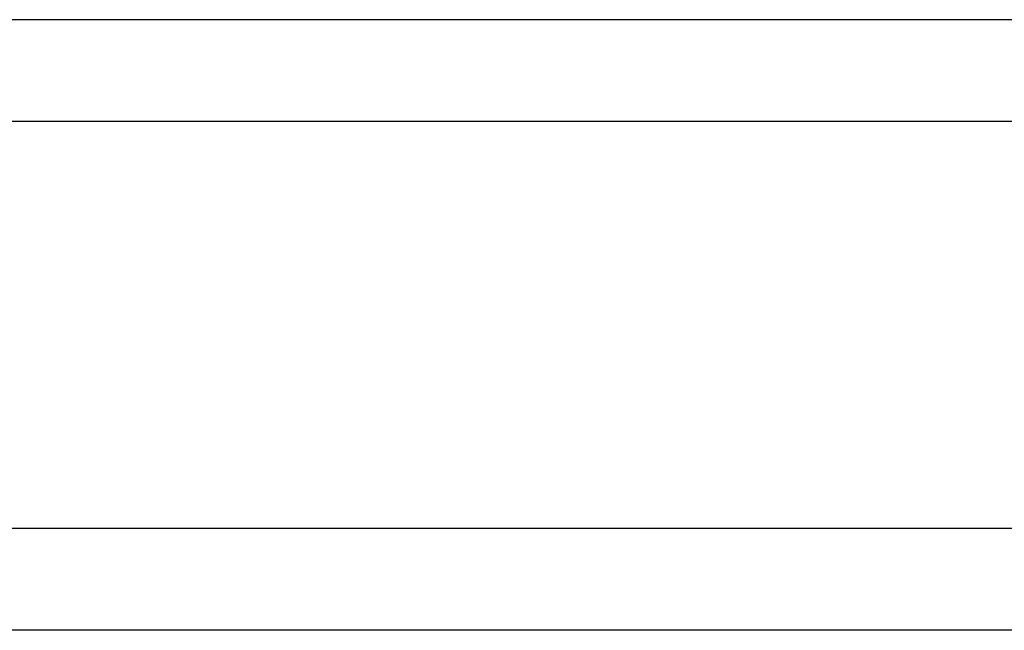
# Model space of a CAD drawing. Header units: millimetres. Extents: x 447 to 874, y -254 to -109.
# Tile 36 of 53: x 769 to 783, y -227 to -218. Entities that reach past the tile are written whole.
import ezdxf

# ---------------------------------------------------------------- set-up
doc = ezdxf.new("R2010")
doc.units = ezdxf.units.MM
doc.layers.add('2', color=7, linetype='CONTINUOUS')
doc.layers.add('OUT', color=3, linetype='CONTINUOUS')

msp = doc.modelspace()

# ---------------------------------------------------------------- linework, layer by layer
at = {"layer": '2', "color": 0, "linetype": 'Continuous'}
for p, q in [((830.295, -219.927), (737.295, -219.927)), ((863.332, -227.427), (617.295, -227.427))]:
    msp.add_line(p, q, dxfattribs=at)
msp.add_open_spline([(863.332, -225.927), (668.408, -225.927)], degree=1, dxfattribs=at)
at = {"layer": 'OUT', "color": 0}
for p, q in [((796.743, -218.427), (740.846, -218.427)), ((830.295, -219.927), (707.295, -219.927))]:
    msp.add_line(p, q, dxfattribs=at)

doc.saveas('drawing.dxf')
